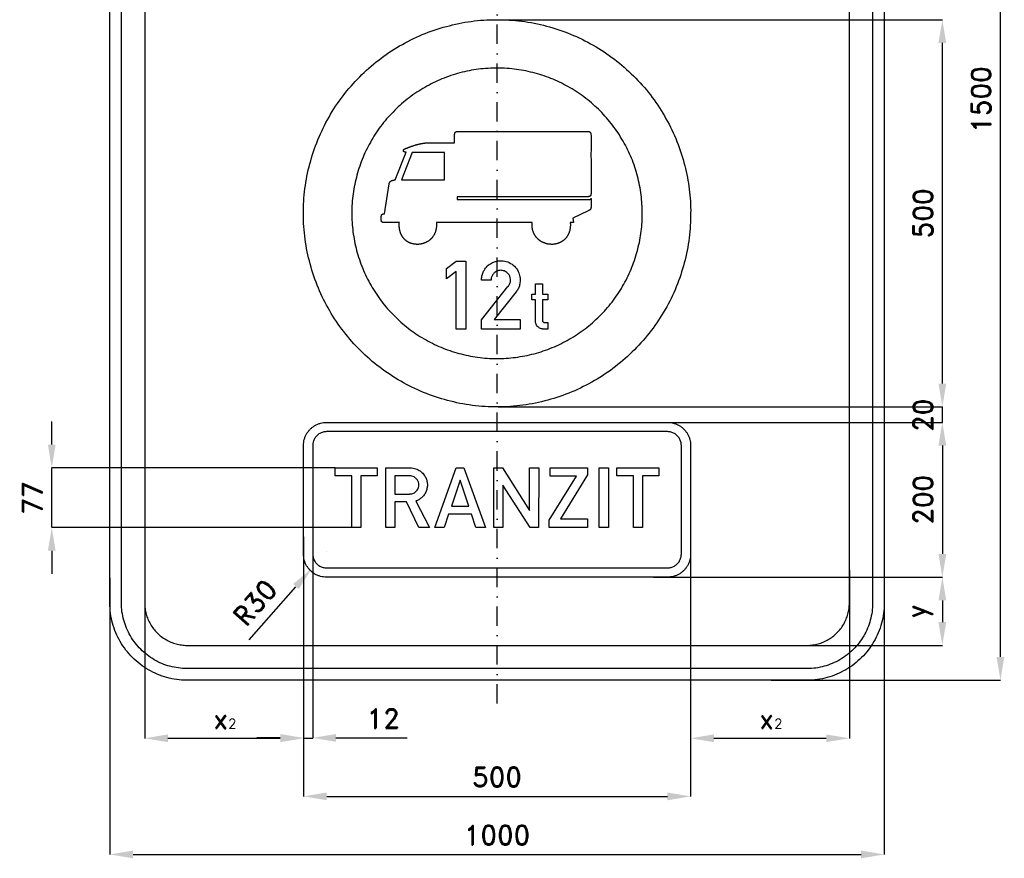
# Model space of a CAD drawing. Header units: millimetres. Extents: x -616 to 655, y -980 to 866.
# Tile 1 of 2: x -616 to 655, y -980 to 103. Entities that reach past the tile are written whole.
import ezdxf

# ---------------------------------------------------------------- set-up
doc = ezdxf.new("R2010")
doc.units = ezdxf.units.MM
doc.header["$LTSCALE"] = 5
doc.linetypes.add('ČERCHOVANÁX2', pattern=[2, 1, -0.5, 0, -0.5])
doc.layers.add('Kóty', color=2, linetype='Continuous')
doc.layers.add('Značka', color=7, linetype='Continuous')
doc.styles.get("Standard").update_dxf_attribs({"font": 'romand.shx', "height": 25})
doc.dimstyles.get("Standard").update_dxf_attribs({"dimtxt": 25, "dimasz": 30, "dimexe": 0.18, "dimexo": 0.0625, "dimgap": 12.5, "dimtad": 1, "dimdec": 0, "dimzin": 0, "dimdsep": 46, "dimtxsty": 'Standard', "dimcen": 0.09, "dimadec": 0, "dimazin": 0, "dimtfac": 1, "dimtdec": 0, "dimtofl": 0, "dimtmove": 0, "dimatfit": 3, "dimfxl": 1, "dimtolj": 1, "dimtzin": 0, "dimarcsym": 0})

# ---------------------------------------------------------------- blocks, each defined once
blk = doc.blocks.new('*D0')
at = {"layer": 'Defpoints', "color": 0, "transparency": 16777216}
for p in [(351.7, 750), (650, 750), (353.9, -750)]:
    blk.add_point(p, dxfattribs=at)
at = {"layer": 'Kóty', "color": 0, "lineweight": -2, "transparency": 16777216}
for p, q in [((351.8, 750), (650.2, 750)), ((650, -720), (650, 720)), ((354, -750), (650.2, -750))]:
    blk.add_line(p, q, dxfattribs=at)
at = {"layer": 'Kóty', "color": 0, "transparency": 16777216}
for points in [[(645, 720), (655, 720), (650, 750)], [(645, -720), (655, -720), (650, -750)]]:
    blk.add_solid(points, dxfattribs=at)
at = {"layer": 'Kóty', "color": 0, "transparency": 16777216, "insert": (625, 0), "char_height": 25, "attachment_point": 5, "rotation": 90}
blk.add_mtext('\\A1;1500', dxfattribs=at)
blk = doc.blocks.new('*D1')
at = {"layer": 'Defpoints', "color": 0, "transparency": 16777216}
for p in [(250, -559), (-250, -565), (250, -900)]:
    blk.add_point(p, dxfattribs=at)
at = {"layer": 'Kóty', "color": 0, "lineweight": -2, "transparency": 16777216}
for p, q in [((250, -559.1), (250, -900.2)), ((-250, -565), (-250, -900.2)), ((-220, -900), (220, -900))]:
    blk.add_line(p, q, dxfattribs=at)
at = {"layer": 'Kóty', "color": 0, "transparency": 16777216}
for points in [[(-220, -895), (-220, -905), (-250, -900)], [(220, -895), (220, -905), (250, -900)]]:
    blk.add_solid(points, dxfattribs=at)
at = {"layer": 'Kóty', "color": 0, "transparency": 16777216, "insert": (0, -875), "char_height": 25, "attachment_point": 5}
blk.add_mtext('\\A1;500', dxfattribs=at)
blk = doc.blocks.new('*D3')
at = {"layer": 'Defpoints', "color": 0, "transparency": 16777216}
for p in [(-238, -554.6), (-250, -565), (-238, -824.5)]:
    blk.add_point(p, dxfattribs=at)
at = {"layer": 'Kóty', "color": 0, "lineweight": -2, "transparency": 16777216}
for p, q in [((-238, -554.6), (-238, -824.7)), ((-250, -565.1), (-250, -824.7)), ((-280, -824.5), (-310, -824.5)), ((-208, -824.5), (-116.1, -824.5))]:
    blk.add_line(p, q, dxfattribs=at)
at = {"layer": 'Kóty', "color": 0, "transparency": 16777216}
for points in [[(-280, -819.5), (-280, -829.5), (-250, -824.5)], [(-208, -819.5), (-208, -829.5), (-238, -824.5)]]:
    blk.add_solid(points, dxfattribs=at)
at = {"layer": 'Kóty', "color": 0, "transparency": 16777216, "insert": (-147, -799.5), "char_height": 25, "attachment_point": 5}
blk.add_mtext('\\A1;12', dxfattribs=at)
blk = doc.blocks.new('*D4')
at = {"layer": 'Defpoints', "color": 0, "transparency": 16777216}
for p in [(-575, -475.8), (-209.1, -475.8), (-187.6, -552.8)]:
    blk.add_point(p, dxfattribs=at)
at = {"layer": 'Kóty', "color": 0, "lineweight": -2, "transparency": 16777216}
for p, q in [((-575, -445.8), (-575, -415.8)), ((-209.1, -475.8), (-575.2, -475.8)), ((-187.7, -552.8), (-575.2, -552.8)), ((-575, -582.8), (-575, -612.8))]:
    blk.add_line(p, q, dxfattribs=at)
at = {"layer": 'Kóty', "color": 0, "transparency": 16777216}
for points in [[(-580, -445.8), (-570, -445.8), (-575, -475.8)], [(-580, -582.8), (-570, -582.8), (-575, -552.8)]]:
    blk.add_solid(points, dxfattribs=at)
at = {"layer": 'Kóty', "color": 0, "transparency": 16777216, "insert": (-600, -514.3), "char_height": 25, "attachment_point": 5, "rotation": 90}
blk.add_mtext('\\A1;77', dxfattribs=at)
blk = doc.blocks.new('*D5')
at = {"layer": 'Defpoints', "color": 0, "transparency": 16777216}
for p in [(500, -607.9), (-500, -617.9), (500, -975)]:
    blk.add_point(p, dxfattribs=at)
at = {"layer": 'Kóty', "color": 0, "lineweight": -2, "transparency": 16777216}
for p, q in [((500, -608), (500, -975.2)), ((-500, -617.9), (-500, -975.2)), ((-470, -975), (470, -975))]:
    blk.add_line(p, q, dxfattribs=at)
at = {"layer": 'Kóty', "color": 0, "transparency": 16777216}
for points in [[(-470, -970), (-470, -980), (-500, -975)], [(470, -970), (470, -980), (500, -975)]]:
    blk.add_solid(points, dxfattribs=at)
at = {"layer": 'Kóty', "color": 0, "transparency": 16777216, "insert": (0, -950), "char_height": 25, "attachment_point": 5}
blk.add_mtext('\\A1;1000', dxfattribs=at)
blk = doc.blocks.new('*D11')
at = {"layer": 'Defpoints', "color": 0, "transparency": 16777216}
for p in [(208, -617), (400, -705), (575, -705)]:
    blk.add_point(p, dxfattribs=at)
at = {"layer": 'Kóty', "color": 0, "lineweight": -2, "transparency": 16777216}
for p, q in [((208.1, -617), (575.2, -617)), ((575, -647), (575, -675)), ((400.1, -705), (575.2, -705))]:
    blk.add_line(p, q, dxfattribs=at)
at = {"layer": 'Kóty', "color": 0, "transparency": 16777216}
for points in [[(570, -647), (580, -647), (575, -617)], [(570, -675), (580, -675), (575, -705)]]:
    blk.add_solid(points, dxfattribs=at)
at = {"layer": 'Kóty', "color": 0, "transparency": 16777216, "insert": (545.8, -661), "char_height": 25, "attachment_point": 5, "rotation": 90}
blk.add_mtext('\\A1;y', dxfattribs=at)
blk = doc.blocks.new('*D31')
at = {"layer": 'Defpoints', "color": 0, "transparency": 16777216}
for p in [(3.3, 103), (575, 103), (1.4, -397)]:
    blk.add_point(p, dxfattribs=at)
at = {"layer": 'Kóty', "color": 0, "lineweight": -2, "transparency": 16777216}
for p, q in [((3.3, 103), (575.2, 103)), ((575, -367), (575, 73)), ((1.5, -397), (575.2, -397))]:
    blk.add_line(p, q, dxfattribs=at)
at = {"layer": 'Kóty', "color": 0, "transparency": 16777216}
for points in [[(570, 73), (580, 73), (575, 103)], [(570, -367), (580, -367), (575, -397)]]:
    blk.add_solid(points, dxfattribs=at)
at = {"layer": 'Kóty', "color": 0, "transparency": 16777216, "insert": (550, -147), "char_height": 25, "attachment_point": 5, "rotation": 90}
blk.add_mtext('\\A1;500', dxfattribs=at)
blk = doc.blocks.new('*D32')
at = {"layer": 'Defpoints', "color": 0, "transparency": 16777216}
for p in [(202, -417), (202, -617), (575, -617)]:
    blk.add_point(p, dxfattribs=at)
at = {"layer": 'Kóty', "color": 0, "lineweight": -2, "transparency": 16777216}
for p, q in [((202, -417), (575.2, -417)), ((575, -447), (575, -587)), ((202, -617), (575.2, -617))]:
    blk.add_line(p, q, dxfattribs=at)
at = {"layer": 'Kóty', "color": 0, "transparency": 16777216}
for points in [[(570, -447), (580, -447), (575, -417)], [(570, -587), (580, -587), (575, -617)]]:
    blk.add_solid(points, dxfattribs=at)
at = {"layer": 'Kóty', "color": 0, "transparency": 16777216, "insert": (550, -517), "char_height": 25, "attachment_point": 5, "rotation": 90}
blk.add_mtext('\\A1;200', dxfattribs=at)

msp = doc.modelspace()

# ---------------------------------------------------------------- linework, layer by layer
at = {"layer": 'Kóty'}
for p, q in [((575, -367), (575, -271.5)), ((210.1, -397), (575.2, -397)), ((210.1, -417), (575.2, -417)), ((575, -447), (575, -477)), ((250, -571.3), (250, -825.2)), ((-250, -583), (-250, -825.2)), ((-220, -584.2), (-220, -584)), ((-220, -584.1), (-219.9, -584.1)), ((-455, -608.1), (-455, -825.2)), ((455, -607.7), (455, -825.2)), ((-320.1, -697.8), (-259.7, -629.4)), ((-425, -825), (-280, -825)), ((280, -825), (425, -825))]:
    msp.add_line(p, q, dxfattribs=at)
for points in [[(575, -417), (575, -397)], [(-575, -551.8), (-575, -476.8)], [(-250, -825), (-238, -825)]]:
    msp.add_lwpolyline(points, dxfattribs=at)
for points in [[(570, -367), (580, -367), (575, -397)], [(570, -447), (580, -447), (575, -417)], [(-263.4, -625.7), (-255.9, -632.3), (-239.8, -606.5)], [(-425, -820), (-425, -830), (-455, -825)], [(-280, -820), (-280, -830), (-250, -825)], [(280, -820), (280, -830), (250, -825)], [(425, -820), (425, -830), (455, -825)]]:
    msp.add_solid(points, dxfattribs=at)
at = {"layer": 'Značka', "color": 6, "linetype": 'ČERCHOVANÁX2', "ltscale": 5}
msp.add_lwpolyline([(0, -780), (0, 780)], dxfattribs=at)
at = {"layer": 'Značka', "color": 3}
for points in [[(-400, -750), (-400.4, -750), (-400.8, -750, -0.03218), (-413.7, -749.1, -0.035443), (-426.4, -746.5, -0.036267), (-438.7, -742.3, -0.03442), (-450.2, -736.5, -0.033722), (-461, -729.3, -0.034085), (-470.7, -720.7, -0.034209), (-479.3, -711, -0.034229), (-486.5, -700.2, -0.034044), (-492.3, -688.7, -0.033412), (-496.5, -676.4, -0.034127), (-499.1, -663.7, -0.036745), (-500, -650.8), (-500, -650.4), (-500, -650), (-500, 650)], [(-400, -735), (-400.3, -735), (-400.7, -735, -0.03218), (-411.6, -734.2, -0.035443), (-422.4, -732, -0.036267), (-432.9, -728.5, -0.03442), (-442.7, -723.5, -0.033721), (-451.9, -717.4, -0.034085), (-460.1, -710.1, -0.034209), (-467.4, -701.9, -0.034229), (-473.5, -692.7, -0.034045), (-478.4, -682.9, -0.033412), (-482, -672.4, -0.034127), (-484.3, -661.6, -0.036745), (-485, -650.7), (-485, -650.3), (-485, -650), (-485, 650)], [(-455, 650), (-455, -650), (-455, -650.2), (-455, -650.4, 0.03218), (-454.5, -657.5, 0.035443), (-453.1, -664.5, 0.036267), (-450.8, -671.3, 0.034421), (-447.6, -677.6, 0.033721), (-443.6, -683.6, 0.034084), (-438.9, -688.9, 0.034208), (-433.6, -693.6, 0.03423), (-427.6, -697.6, 0.034044), (-421.3, -700.7, 0.033412), (-414.5, -703.1, 0.034127), (-407.5, -704.5, 0.036745), (-400.4, -705), (-400.2, -705), (-400, -705)], [(500, 650), (500, -650), (500, -650.4), (500, -650.8, -0.032179), (499.1, -663.7, -0.035442), (496.5, -676.4, -0.036264), (492.3, -688.7, -0.034415), (486.5, -700.2, -0.033719), (479.3, -711, -0.034086), (470.7, -720.7, -0.034205), (461, -729.3, -0.03423), (450.2, -736.5, -0.034046), (438.7, -742.3, -0.033413), (426.4, -746.5, -0.034127), (413.7, -749.1, -0.036745), (400.8, -750), (400.4, -750), (400, -750), (-400, -750)], [(-400, -705), (400, -705), (400.2, -705), (400.4, -705, 0.03218), (407.5, -704.5, 0.035442), (414.5, -703.1, 0.036265), (421.3, -700.8, 0.034422), (427.6, -697.6, 0.033717), (433.6, -693.6, 0.034088), (438.9, -688.9, 0.034212), (443.6, -683.6, 0.034229), (447.6, -677.6, 0.034042), (450.7, -671.3, 0.033412), (453.1, -664.5, 0.034125), (454.5, -657.5, 0.036743), (455, -650.4), (455, -650.2), (455, -650), (455, 650)], [(485, 650), (485, -650), (485, -650.3), (485, -650.7, -0.032185), (484.2, -661.6, -0.03545), (482, -672.4, -0.036271), (478.5, -682.9, -0.034419), (473.5, -692.7, -0.033715), (467.4, -701.9, -0.034083), (460.1, -710.1, -0.034209), (451.9, -717.4, -0.034231), (442.7, -723.5, -0.034042), (432.9, -728.4, -0.033411), (422.4, -732, -0.034127), (411.6, -734.3, -0.036745), (400.7, -735), (400.3, -735), (400, -735), (-400, -735)], [(45.4, -159), (-78.3, -159), (-78.3, -159.1), (-78.3, -159.1), (-78.3, -159.4), (-78.3, -159.8), (-78.3, -160.1), (-78.2, -160.4), (-78.2, -160.7), (-78.2, -161.1), (-78.2, -161.3), (-78.2, -161.6), (-78.2, -161.8), (-78.2, -162.1), (-78.2, -162.2), (-78.2, -162.2), (-78.2, -162.4), (-78.2, -162.6), (-78.2, -162.9), (-78.2, -163.3, -0.007755), (-78.3, -164.2, -0.008205), (-78.4, -165.1, -0.011512), (-78.5, -166.3, -0.012022), (-78.7, -167.5, -0.012346), (-79, -168.7, -0.012488), (-79.3, -169.8, -0.010883), (-79.5, -170.7, -0.012605), (-79.9, -171.6, -0.014123), (-80.3, -172.8, -0.008699), (-80.9, -173.8, -0.008712), (-81.4, -174.9, -0.014552), (-82, -175.9, -0.013654), (-82.5, -176.7, -0.011883), (-83.1, -177.5, -0.011163), (-83.7, -178.3, -0.011452), (-84.3, -179, -0.009503), (-84.8, -179.6, -0.009962), (-85.4, -180.1, -0.011241), (-86.1, -180.8, -0.008228), (-86.8, -181.4, -0.009527), (-87.7, -182.1, -0.013117), (-88.6, -182.8, -0.011801), (-89.4, -183.3, -0.010583), (-90.2, -183.7, -0.010047), (-91, -184.2, -0.010176), (-91.8, -184.6, -0.008361), (-92.5, -184.9, -0.008698), (-93.2, -185.2, -0.00986), (-94.1, -185.5, -0.007399), (-94.9, -185.8, -0.008852), (-96, -186.2, -0.011909), (-97.1, -186.4, -0.01073), (-98, -186.6, -0.009815), (-98.9, -186.8, -0.009448), (-99.8, -186.9, -0.009617), (-100.7, -187, -0.007985), (-101.4, -187.1, -0.008433), (-102.2, -187.1, -0.009582), (-103.1, -187.1, -0.007079), (-104, -187.1, -0.008623), (-105.1, -187, -0.012024), (-106.2, -186.9, -0.011026), (-107.1, -186.8, -0.010222), (-108, -186.6, -0.009986), (-108.9, -186.4, -0.010306), (-109.8, -186.2, -0.008673), (-110.5, -186, -0.009271), (-111.2, -185.7, -0.010656), (-112, -185.4, -0.007992), (-112.9, -185, -0.009943), (-113.9, -184.6, -0.013695), (-114.8, -184.1, -0.012492), (-115.6, -183.6, -0.011529), (-116.4, -183.1, -0.011221), (-117.2, -182.5, -0.011568), (-117.9, -182, -0.00974), (-118.5, -181.5, -0.010465), (-119, -181, -0.011994), (-119.7, -180.3, -0.008931), (-120.3, -179.7, -0.009683), (-120.9, -178.9, -0.013089), (-121.5, -178.1, -0.01166), (-122, -177.5, -0.010345), (-122.5, -176.8, -0.009715), (-122.9, -176.1, -0.009729), (-123.3, -175.3, -0.007898), (-123.6, -174.7, -0.008099), (-123.9, -174.1, -0.009106), (-124.2, -173.4, -0.006784), (-124.5, -172.6, -0.010255), (-125, -171.4, -0.013261), (-125.3, -170.1, -0.01187), (-125.6, -169.1, -0.011015), (-125.8, -168, -0.010456), (-126, -167, -0.010192), (-126.1, -165.9, -0.008999), (-126.2, -165, -0.010945), (-126.3, -164.2, -0.010638), (-126.3, -163.1, -0.002176), (-126.3, -162), (-126.3, -161.7), (-126.3, -161.3), (-126.2, -161), (-126.2, -160.7), (-126.2, -160.4), (-126.2, -160.1), (-126.2, -159.9), (-126.2, -159.7), (-126.2, -159.4), (-126.1, -159.1), (-126.1, -159.1), (-126.1, -159), (-145.1, -159), (-145.1, -159), (-145.1, -159), (-145.1, -159), (-145.2, -159), (-145.2, -159), (-145.2, -159), (-145.3, -159), (-145.3, -159), (-145.3, -159), (-145.3, -159), (-145.4, -159), (-145.4, -159), (-145.6, -159), (-145.8, -159), (-146, -159), (-146.1, -159), (-146.3, -159), (-146.5, -159), (-146.6, -159), (-146.7, -158.9), (-146.9, -158.9), (-147.1, -158.9), (-147.2, -158.9), (-147.3, -158.8), (-147.4, -158.8), (-147.5, -158.8), (-147.6, -158.8), (-147.7, -158.7), (-147.8, -158.7), (-147.9, -158.7), (-147.9, -158.6), (-148, -158.6), (-148.1, -158.6), (-148.2, -158.5), (-148.2, -158.5), (-148.3, -158.5), (-148.3, -158.4), (-148.4, -158.4), (-148.4, -158.4), (-148.5, -158.3), (-148.5, -158.3), (-148.6, -158.2), (-148.6, -158.2), (-148.7, -158.2), (-148.7, -158.1), (-148.8, -158.1), (-148.8, -158), (-148.9, -158), (-148.9, -157.9), (-148.9, -157.9), (-149, -157.9), (-149, -157.8), (-149, -157.7), (-149.1, -157.7), (-149.1, -157.6), (-149.1, -157.6), (-149.2, -157.5), (-149.2, -157.5), (-149.2, -157.4), (-149.2, -157.4), (-149.3, -157.3), (-149.3, -157.3), (-149.3, -157.2), (-149.3, -157.1), (-149.3, -157.1), (-149.4, -157), (-149.4, -157), (-149.4, -156.9), (-149.4, -156.9), (-149.4, -156.8), (-149.4, -156.8), (-149.4, -156.7), (-149.4, -156.6), (-149.4, -156.6), (-149.5, -156.5), (-149.5, -156.4), (-149.5, -156.4), (-149.5, -156.3), (-149.5, -156.2), (-149.5, -156.2), (-149.5, -156.1), (-149.5, -156.1), (-149.5, -156), (-149.5, -156), (-149.5, -156), (-149.5, -156), (-149.5, -155.9), (-149.5, -155.9), (-149.5, -155.9), (-149.5, -155.9), (-149.5, -155.9), (-149.5, -155.9), (-149.5, -155.8), (-149.5, -155.7), (-149.5, -155.6), (-149.5, -155.5), (-149.5, -155.2), (-149.5, -154.8), (-149.5, -154.4), (-149.5, -154), (-149.5, -153.5), (-149.5, -153.1), (-149.5, -152.8), (-149.5, -152.4), (-149.5, -152), (-149.5, -151.6), (-149.5, -151.4), (-149.5, -151.2), (-149.5, -151.1), (-149.5, -150.9), (-149.4, -150.8), (-149.4, -150.6), (-149.4, -150.5), (-149.4, -150.4), (-149.4, -150.2), (-149.3, -150.1), (-149.3, -150), (-149.3, -149.9), (-149.2, -149.8), (-149.2, -149.7), (-149.2, -149.6), (-149.2, -149.6), (-149.1, -149.5), (-149.1, -149.4), (-149.1, -149.3), (-149, -149.3), (-149, -149.2, -0.009222), (-148.9, -149.1), (-148.9, -149, -0.008298), (-148.8, -149, -0.008246), (-148.8, -148.9, -0.008646), (-148.8, -148.8, -0.007457), (-148.7, -148.8, -0.008233), (-148.7, -148.7, -0.009391), (-148.6, -148.7, -0.006589), (-148.6, -148.6, -0.007624), (-148.5, -148.6, -0.010647), (-148.4, -148.5, -0.009557), (-148.4, -148.4, -0.008394), (-148.3, -148.4, -0.007869), (-148.2, -148.4, -0.007948), (-148.2, -148.3), (-148.1, -148.3), (-148.1, -148.2), (-148, -148.2), (-147.9, -148.2), (-147.8, -148.1), (-147.8, -148.1), (-147.7, -148), (-147.6, -148), (-147.5, -148), (-147.4, -148), (-147.4, -147.9), (-147.3, -147.9), (-147.2, -147.9), (-147.1, -147.9), (-147.1, -147.9), (-147, -147.8), (-147, -147.8), (-146.9, -147.8), (-146.9, -147.8), (-146.8, -147.8), (-146.8, -147.8), (-146.7, -147.8), (-146.7, -147.8), (-146.6, -147.8), (-146.5, -147.8), (-146.4, -147.8), (-146.3, -147.7), (-146.3, -147.7), (-146.2, -147.7), (-146.1, -147.7), (-146, -147.7), (-146, -147.7), (-145.9, -147.7), (-145.8, -147.7), (-145.8, -147.7), (-145.7, -147.7), (-145.7, -147.7), (-145.7, -147.7), (-145.7, -147.7), (-145.6, -147.7), (-145.6, -147.7), (-145.6, -147.7), (-145.6, -147.7), (-145.5, -147.7), (-145.5, -147.7), (-145.5, -147.7), (-139.3, -109), (-139.3, -109), (-139.3, -108.9), (-139.3, -108.9), (-139.3, -108.9), (-139.3, -108.9), (-139.2, -108.8), (-139.2, -108.8), (-139.2, -108.7), (-139.2, -108.7), (-139.2, -108.6), (-139.2, -108.5), (-139.2, -108.5), (-139.2, -108.4), (-139.1, -108.4), (-139.1, -108.3), (-139.1, -108.3), (-139.1, -108.3), (-139.1, -108.3), (-139.1, -108.2), (-139, -108.1), (-139, -108), (-138.9, -107.8), (-138.8, -107.6, -0.009313), (-138.7, -107.3, -0.01259), (-138.6, -107, -0.015253), (-138.4, -106.7, -0.017813), (-138.3, -106.5, -0.015508), (-138.1, -106.3, -0.015123), (-138, -106.1, -0.017391), (-137.8, -105.9, -0.01842), (-137.6, -105.7), (-137.5, -105.6), (-137.5, -105.6), (-137.5, -105.6), (-137.5, -105.6), (-137.5, -105.6), (-137.5, -105.6), (-137.4, -105.6), (-137.4, -105.6), (-137.4, -105.6), (-137.4, -105.6), (-137.4, -105.5), (-137.4, -105.5), (-137.4, -105.5), (-137.4, -105.5), (-137.3, -105.5), (-137.3, -105.4, -0.010254), (-137.1, -105.3, -0.008922), (-137, -105.3, -0.020091), (-136.6, -105, -0.017938), (-136.3, -104.9, -0.021404), (-135.7, -104.6, -0.017376), (-135.2, -104.5, -0.014701), (-134.6, -104.3, -0.012686), (-134, -104.2, -0.00864), (-133.6, -104.1, -0.007504), (-133.1, -104.1, -0.007064), (-132.7, -104, -0.007173), (-132.2, -104), (-132.1, -104), (-132, -104), (-132, -104), (-132, -104), (-132, -104), (-132, -104), (-131.9, -104), (-131.9, -104), (-131.8, -104), (-131.8, -104), (-131.7, -104), (-131.7, -104), (-131.6, -104), (-131.6, -104), (-131.5, -104), (-131.5, -104), (-131.5, -104), (-131.5, -104), (-117.5, -68.2), (-117.5, -68.2), (-117.5, -68.2), (-117.5, -68.2), (-117.6, -68.2), (-117.6, -68.2), (-117.6, -68.2), (-117.7, -68.2), (-117.7, -68.2), (-117.7, -68.2), (-117.7, -68.2), (-117.8, -68.2), (-117.8, -68.2), (-118, -68.2), (-118.2, -68.2), (-118.3, -68.2), (-118.5, -68.2), (-118.6, -68.2), (-118.8, -68.1), (-118.9, -68.1), (-119, -68.1), (-119.2, -68), (-119.3, -68), (-119.5, -67.9), (-119.6, -67.9), (-119.7, -67.8), (-119.8, -67.8), (-119.9, -67.7), (-120, -67.7), (-120.1, -67.6), (-120.2, -67.6), (-120.3, -67.5), (-120.3, -67.4), (-120.4, -67.4), (-120.5, -67.3), (-120.5, -67.3), (-120.6, -67.2), (-120.6, -67.2), (-120.7, -67.1), (-120.7, -67), (-120.7, -67), (-120.8, -66.9), (-120.8, -66.9), (-120.9, -66.8), (-120.9, -66.7), (-120.9, -66.7), (-120.9, -66.6), (-121, -66.6), (-121, -66.5), (-121, -66.4), (-121, -66.4), (-121, -66.3), (-121, -66.3), (-121, -66.2), (-121, -66.1), (-121, -66), (-121, -66), (-121, -65.9), (-121, -65.8), (-121, -65.8), (-121, -65.7), (-121, -65.6), (-120.9, -65.6), (-120.9, -65.5, -0.015549), (-120.9, -65.4, -0.013294), (-120.8, -65.3, -0.011222), (-120.8, -65.2, -0.010032), (-120.7, -65.2, -0.009659), (-120.7, -65.1, -0.007391), (-120.7, -65, -0.006974), (-120.6, -65, -0.00764), (-120.6, -64.9, -0.005963), (-120.5, -64.9, -0.008977), (-120.4, -64.8, -0.010811), (-120.3, -64.7, -0.009097), (-120.2, -64.6, -0.007764), (-120.2, -64.5, -0.006936), (-120.1, -64.5, -0.00659), (-120, -64.4, -0.005061), (-119.9, -64.3), (-119.8, -64.3, -0.005162), (-119.7, -64.2), (-119.7, -64.2, -0.006772), (-119.5, -64, -0.009296), (-119.2, -63.9, -0.008133), (-119.1, -63.8, -0.006832), (-118.9, -63.7, -0.006098), (-118.7, -63.6, -0.005936), (-118.5, -63.5), (-118.4, -63.5), (-118.2, -63.4), (-118, -63.3), (-117.9, -63.3), (-117.8, -63.2), (-117.7, -63.2), (-117.7, -63.2), (-117.6, -63.2), (-117.6, -63.2), (-117.5, -63.1), (-117.5, -63.1), (-117.4, -63.1), (-117.4, -63.1), (-117.3, -63.1), (-117.3, -63.1), (-117.2, -63), (-117.2, -63), (-117.1, -63), (-117.1, -63), (-117.1, -63), (-117, -63), (-117, -63), (-117, -62.9), (-116.9, -62.9), (-116.8, -62.9), (-116.7, -62.9), (-116.6, -62.8), (-116.5, -62.8), (-116.4, -62.8), (-116.3, -62.7), (-116.3, -62.7), (-116.2, -62.7), (-116.1, -62.6), (-116, -62.6), (-115.7, -62.5), (-115.3, -62.3), (-115, -62.2), (-114.7, -62.1), (-114.5, -62), (-114.2, -61.9), (-113.9, -61.8), (-113.7, -61.7), (-113.4, -61.6), (-113.1, -61.5), (-112.6, -61.3), (-112, -61.1), (-111.5, -60.9), (-111, -60.7), (-110.5, -60.5), (-110, -60.4), (-109.6, -60.2), (-109.3, -60.1), (-108.8, -59.9), (-108.3, -59.8), (-107.6, -59.5, -0.002233), (-106.9, -59.3), (-106.3, -59.1), (-105.7, -58.9), (-105.1, -58.7), (-104.5, -58.6), (-104, -58.4), (-103.6, -58.3), (-103, -58.2), (-102.4, -58), (-101.7, -57.8, -0.002519), (-101.1, -57.7), (-100.6, -57.6), (-100.1, -57.4), (-99.5, -57.3), (-99, -57.2), (-98.6, -57.1), (-98.1, -57), (-97.6, -56.9), (-97.1, -56.9), (-96.4, -56.7), (-95.6, -56.6), (-95, -56.5), (-94.4, -56.4, -0.003142), (-93.8, -56.3, -0.003783), (-93.2, -56.3), (-92.7, -56.2), (-92.3, -56.1, -0.004227), (-91.7, -56.1, -0.005192), (-91.2, -56.1), (-91.1, -56.1), (-91, -56.1), (-91, -56.1), (-91, -56.1), (-91, -56.1), (-90.9, -56.1), (-90.9, -56), (-90.8, -56), (-90.7, -56), (-90.6, -56), (-90.4, -56), (-90.3, -56), (-90.2, -56), (-90.2, -56), (-90.1, -56), (-90, -56), (-90, -56), (-89.9, -56), (-54.8, -56), (-54.8, -45.8), (-54.8, -45.8), (-54.8, -45.8), (-54.8, -45.8), (-54.8, -45.7), (-54.8, -45.7), (-54.8, -45.7), (-54.8, -45.6), (-54.8, -45.6), (-54.8, -45.6), (-54.8, -45.6), (-54.8, -45.5), (-54.8, -45.5), (-54.8, -45.3), (-54.8, -45.1), (-54.8, -44.9), (-54.7, -44.7), (-54.7, -44.5), (-54.7, -44.3), (-54.7, -44.2), (-54.6, -44.1), (-54.6, -43.9), (-54.6, -43.7), (-54.5, -43.6), (-54.5, -43.5), (-54.4, -43.4), (-54.4, -43.3), (-54.4, -43.2), (-54.3, -43.1), (-54.3, -43), (-54.3, -42.9), (-54.2, -42.8), (-54.2, -42.7), (-54.1, -42.7, -0.009052), (-54.1, -42.6, -0.008496), (-54, -42.5, -0.008094), (-54, -42.5, -0.008033), (-53.9, -42.4, -0.008363), (-53.9, -42.3, -0.007184), (-53.8, -42.3, -0.007945), (-53.8, -42.2, -0.008996), (-53.7, -42.2, -0.006185), (-53.7, -42.1, -0.007237), (-53.6, -42.1, -0.010324), (-53.5, -42, -0.009289), (-53.5, -42, -0.008102), (-53.4, -41.9, -0.007554), (-53.4, -41.9), (-53.3, -41.8), (-53.2, -41.8), (-53.2, -41.8), (-53.1, -41.7), (-53.1, -41.7, -0.008826), (-53, -41.7, -0.010294), (-52.8, -41.6), (-52.7, -41.6), (-52.7, -41.6), (-52.6, -41.5), (-52.5, -41.5), (-52.4, -41.5), (-52.3, -41.5), (-52.2, -41.4), (-52.1, -41.4), (-52, -41.4), (-51.9, -41.4), (-51.8, -41.4), (-51.8, -41.4), (-51.7, -41.3), (-51.6, -41.3), (-51.5, -41.3), (-51.5, -41.3), (-51.4, -41.3), (-51.3, -41.3), (-51.2, -41.3), (-51, -41.3), (-50.9, -41.3), (-50.8, -41.3), (-50.6, -41.3), (-50.5, -41.3), (-50.4, -41.3), (-50.3, -41.3), (-50.2, -41.3), (-50.1, -41.3), (-50.1, -41.3), (-50.1, -41.3), (117.8, -41.3), (117.9, -41.3), (118, -41.3, -0.050327), (118.6, -41.4, -0.055281), (119.2, -41.6, -0.049392), (119.6, -41.9, -0.042099), (120.1, -42.2, -0.041536), (120.5, -42.7, -0.03685), (120.8, -43.3, -0.030341), (121, -43.8, -0.026823), (121.2, -44.3, -0.028121), (121.3, -44.9, -0.032382), (121.3, -45.5), (121.4, -45.6), (121.4, -45.7), (121.4, -45.7), (121.4, -46.9), (121.4, -48), (121.4, -50.3), (121.4, -52.5), (121.4, -58.2), (121.4, -63.9), (121.3, -71.5), (121.4, -79.1), (121.4, -86.6), (121.4, -94.2), (121.4, -100.3), (121.4, -106.4), (121.4, -112.8), (121.4, -119.2), (121.4, -120.4), (121.4, -121.5), (121.4, -121.5), (121.4, -121.6), (121.4, -121.6), (121.4, -121.7), (121.3, -121.8), (121.3, -121.9), (121.3, -122.1), (121.3, -122.2), (121.3, -122.4), (121.3, -122.5), (121.3, -122.7), (121.3, -122.8), (121.2, -123), (121.2, -123.1), (121.2, -123.2), (121.2, -123.3), (121.1, -123.4), (121.1, -123.5), (121.1, -123.6), (121, -123.7), (121, -123.7), (121, -123.8), (120.9, -123.9), (120.9, -124), (120.8, -124.1, -0.011455), (120.8, -124.1, -0.010616), (120.7, -124.2, -0.009527), (120.7, -124.3, -0.009111), (120.6, -124.4, -0.00934), (120.6, -124.4, -0.00782), (120.5, -124.5, -0.008327), (120.5, -124.5, -0.009386), (120.4, -124.6, -0.006669), (120.4, -124.6, -0.008828), (120.3, -124.7, -0.012493), (120.2, -124.8, -0.011089), (120.1, -124.8, -0.009392), (120, -124.9, -0.008496), (119.9, -125, -0.008358), (119.9, -125), (119.8, -125), (119.7, -125.1), (119.6, -125.1), (119.6, -125.2), (119.4, -125.2, -0.009686), (119.3, -125.3), (119.2, -125.3), (119.1, -125.3), (118.9, -125.4), (118.8, -125.4), (118.7, -125.4), (118.6, -125.4), (118.5, -125.5), (118.4, -125.5), (118.2, -125.5), (118, -125.6), (117.8, -125.6), (117.6, -125.6), (117.4, -125.6), (117.2, -125.6), (117.1, -125.6), (116.9, -125.7), (116.7, -125.7), (116.5, -125.7), (116.5, -125.7), (116.4, -125.7), (116.4, -125.7), (116.4, -125.7), (116.3, -125.7), (116.3, -125.7), (116.2, -125.7), (116.2, -125.7), (116.2, -125.7), (116.1, -125.7), (116.1, -125.7), (116.1, -125.7), (-51.3, -125.6), (-51.3, -129.2), (116.9, -129.2), (118.2, -129.2), (118.2, -129.2), (118.2, -129.2), (118.3, -129.2), (118.4, -129.2), (118.5, -129.2), (118.6, -129.2), (118.7, -129.2), (118.8, -129.2), (118.9, -129.2), (119, -129.2), (119.1, -129.2), (119.2, -129.2), (119.3, -129.2), (119.4, -129.2), (119.5, -129.2), (119.6, -129.2), (119.7, -129.2), (119.8, -129.1), (119.8, -129.1), (119.9, -129.1), (120, -129.1), (120.1, -129.1), (120.2, -129), (120.3, -129), (120.3, -129), (120.4, -128.9), (120.5, -128.9), (120.6, -128.9), (120.6, -128.8), (120.7, -128.8, 0.009496), (120.7, -128.8, 0.007985), (120.8, -128.7, 0.008526), (120.9, -128.7, 0.010735), (120.9, -128.6, 0.009635), (121, -128.6, 0.009184), (121, -128.5, 0.009126), (121.1, -128.5, 0.009514), (121.1, -128.4, 0.007944), (121.2, -128.4, 0.008369), (121.2, -128.4, 0.010014), (121.2, -128.3, 0.008721), (121.3, -128.2), (121.3, -128.2), (121.3, -128.2), (121.3, -128.2), (121.3, -128.2), (121.3, -128.2), (121.3, -128.2), (121.3, -128.2), (121.3, -128.1), (121.3, -128.1), (121.4, -128.1), (121.4, -139.5), (121.4, -139.5), (121.4, -139.5), (121.4, -139.6), (121.4, -139.6), (121.3, -139.6), (121.3, -139.6), (121.3, -139.6), (121.3, -139.7), (121.3, -139.7), (121.3, -139.7), (121.3, -139.7), (121.3, -139.7), (121.3, -139.8), (121.3, -139.8), (121.3, -139.9), (121.3, -140), (121.3, -140.1), (121.3, -140.2), (121.3, -140.4), (121.2, -140.5), (121.2, -140.6), (121.2, -140.7), (121.2, -140.8), (121.1, -140.9), (121.1, -141, -0.010384), (121, -141.1), (121, -141.2), (120.9, -141.3), (120.9, -141.4), (120.8, -141.5), (120.8, -141.6), (120.7, -141.7, -0.007602), (120.7, -141.7, -0.006253), (120.6, -141.8, -0.008261), (120.5, -141.9, -0.010004), (120.5, -142, -0.008617), (120.4, -142.1, -0.007733), (120.3, -142.2, -0.007196), (120.2, -142.3, -0.006995), (120.1, -142.4, -0.005695), (120.1, -142.4, -0.006052), (120, -142.5, -0.006371), (119.9, -142.6, -0.003537), (119.8, -142.6, -0.003743), (119.7, -142.7, -0.006364), (119.6, -142.8, -0.005847), (119.5, -142.9), (119.4, -142.9), (119.3, -143), (119.2, -143), (119.2, -143.1), (119.1, -143.1), (119, -143.2), (118.9, -143.2), (118.8, -143.3), (118.6, -143.4), (118.5, -143.4), (118.4, -143.5), (118.3, -143.5), (118.2, -143.6), (118.1, -143.6), (118, -143.7), (117.9, -143.7), (117.8, -143.8), (117.8, -143.8), (117.8, -143.8), (117.8, -143.8), (117.8, -143.8), (117.7, -143.8), (117.7, -143.8), (117.7, -143.8), (117.7, -143.8), (117.7, -143.8), (117.7, -143.8), (117.6, -143.8), (117.6, -143.8), (117.6, -143.9), (117.6, -143.9), (97.8, -153.2), (98.5, -159), (94.6, -159), (94.6, -159.1), (94.6, -159.1), (94.6, -159.5), (94.6, -159.9), (94.7, -160.3), (94.7, -160.6), (94.7, -161), (94.7, -161.4), (94.7, -161.7), (94.7, -162), (94.7, -162.3), (94.7, -162.6), (94.7, -162.7), (94.7, -162.7), (94.7, -162.9), (94.7, -163.1), (94.7, -163.5), (94.6, -163.9, -0.00722), (94.6, -164.8, -0.00774), (94.5, -165.7, -0.011024), (94.3, -167, -0.011717), (94, -168.2, -0.012196), (93.8, -169.4, -0.01248), (93.4, -170.6, -0.011005), (93.1, -171.6, -0.012878), (92.7, -172.5, -0.014502), (92.2, -173.7, -0.008941), (91.7, -174.8, -0.008734), (91.1, -175.8, -0.01469), (90.5, -176.8, -0.013876), (90, -177.7, -0.012202), (89.4, -178.4, -0.011582), (88.7, -179.2, -0.011977), (88.1, -179.9, -0.010016), (87.5, -180.5, -0.010587), (87, -181, -0.012061), (86.2, -181.6, -0.008995), (85.5, -182.3, -0.010307), (84.6, -182.9, -0.013933), (83.6, -183.5, -0.012458), (82.8, -184, -0.011155), (82, -184.4, -0.010558), (81.2, -184.8, -0.01064), (80.3, -185.2, -0.008726), (79.6, -185.5, -0.00909), (78.9, -185.7, -0.01024), (78.1, -186, -0.007528), (77.2, -186.3, -0.009042), (76.1, -186.5, -0.012304), (75, -186.7, -0.011039), (74.1, -186.9, -0.009915), (73.2, -187, -0.009413), (72.2, -187.1, -0.009519), (71.3, -187.1, -0.007823), (70.6, -187.1, -0.008154), (69.8, -187.1, -0.009213), (68.9, -187, -0.006832), (68, -187, -0.008353), (66.8, -186.8, -0.011434), (65.7, -186.7, -0.010392), (64.8, -186.5, -0.009578), (63.9, -186.3, -0.009293), (63, -186, -0.009528), (62.1, -185.7, -0.007956), (61.4, -185.5, -0.008431), (60.7, -185.2, -0.009654), (59.9, -184.9, -0.007248), (59, -184.5, -0.008972), (58, -184, -0.012303), (57, -183.4, -0.011245), (56.2, -182.9, -0.010463), (55.4, -182.4, -0.01023), (54.7, -181.8, -0.010552), (53.9, -181.2, -0.008921), (53.3, -180.8, -0.009651), (52.8, -180.2, -0.011021), (52.1, -179.6, -0.008036), (51.5, -178.9, -0.008529), (50.8, -178.2, -0.011913), (50.2, -177.4, -0.010782), (49.7, -176.7, -0.009689), (49.3, -176.1, -0.009227), (48.8, -175.4, -0.00937), (48.4, -174.7, -0.007698), (48.1, -174.1, -0.007974), (47.8, -173.5, -0.009095), (47.4, -172.7, -0.006964), (47.1, -172, -0.010307), (46.7, -170.9, -0.013472), (46.3, -169.7, -0.012021), (46, -168.7, -0.01097), (45.8, -167.7, -0.01047), (45.6, -166.7, -0.010525), (45.4, -165.7, -0.008869), (45.3, -164.9, -0.009764), (45.3, -164.1, -0.010605), (45.2, -163.1, -0.006364), (45.2, -162.1), (45.2, -161.7), (45.2, -161.4), (45.2, -161.1), (45.3, -160.7), (45.3, -160.4), (45.3, -160.1), (45.3, -159.9), (45.3, -159.6), (45.3, -159.4), (45.3, -159.1), (45.3, -159.1), (45.4, -159)], [(-20.1, -296.5), (-20.1, -284.8), (14.1, -241.7, 0.004071), (14.6, -241.1, 0.012139), (15.1, -240.4, 0.08299), (16.9, -236.5, 0.094408), (17.3, -232.2, 0.092134), (16.4, -228.4, 0.08404), (14.2, -225, 0.098137), (10.4, -222, 0.106051), (5.7, -220.7, 0.106168), (0.9, -221.3, 0.099954), (-3.3, -223.8, 0.083722), (-5.9, -226.8, 0.091648), (-7.4, -230.5, 0.026146), (-7.6, -231.8, 0.008682), (-7.7, -233.2), (-20.1, -233.2, -0.003377), (-20.1, -232, -0.010131), (-20, -230.8, -0.059422), (-19, -225.6, -0.058235), (-16.8, -220.7, -0.072151), (-12.6, -215.3, -0.072222), (-7.1, -211.3, -0.061479), (-1.8, -209.1, -0.059941), (3.9, -208.3, -0.083063), (11.9, -209.2, -0.087047), (19.3, -212.8, -0.087765), (25.2, -218.5, -0.087799), (28.7, -225.8, -0.068484), (29.9, -232, -0.062422), (29.3, -238.3, -0.05069), (28, -243, -0.061844), (25.6, -247.2, -0.008353), (25.1, -247.9, -0.002783), (24.6, -248.5), (-3.8, -284), (29.8, -284), (29.8, -296.5), (-20.1, -296.5)], [(65.4, -296.5), (59.7, -296.5), (59.3, -296.5, -0.007839), (58.8, -296.4, -0.063539), (56.2, -295.8, -0.071655), (53.9, -294.6, -0.079315), (51.8, -292.6, -0.071786), (50.3, -290.1, -0.036584), (49.9, -288.8, -0.046837), (49.7, -287.6, -0.009247), (49.7, -287.3), (49.7, -287), (49.7, -258.9), (45.1, -258.9), (45.1, -251.6), (49.7, -251.6), (49.7, -238.1), (58.6, -238.1), (58.6, -251.6), (65.4, -251.6), (65.4, -258.9), (58.6, -258.9), (58.6, -285.1), (58.6, -285.3), (58.6, -285.5, 0.048122), (58.8, -286.2, 0.071772), (59.2, -286.9, 0.102013), (59.9, -287.7, 0.119771), (60.9, -288, 0.019541), (61, -288), (61.2, -288.1), (65.4, -288.1), (65.4, -296.5)], [(-220, -617), (-220.1, -617), (-220.2, -617, -0.03218), (-224.1, -616.7, -0.035443), (-227.9, -615.9, -0.036267), (-231.6, -614.7, -0.034421), (-235.1, -612.9, -0.033721), (-238.3, -610.8, -0.034085), (-241.2, -608.2, -0.034209), (-243.8, -605.3, -0.034229), (-245.9, -602.1, -0.034044), (-247.7, -598.6, -0.033412), (-248.9, -594.9, -0.034127), (-249.7, -591.1, -0.036745), (-250, -587.2), (-250, -587.1), (-250, -587), (-250, -447), (-250, -446.9), (-250, -446.8, -0.03218), (-249.7, -442.9, -0.035443), (-248.9, -439.1, -0.036267), (-247.7, -435.4, -0.034421), (-245.9, -431.9, -0.033721), (-243.8, -428.7, -0.034085), (-241.2, -425.8, -0.034209), (-238.3, -423.2, -0.034229), (-235.1, -421.1, -0.034044), (-231.6, -419.3, -0.033412), (-227.9, -418.1, -0.034127), (-224.1, -417.3, -0.036745), (-220.2, -417), (-220.1, -417), (-220, -417), (220, -417), (220.1, -417), (220.2, -417, -0.03218), (224.1, -417.3, -0.035443), (227.9, -418.1, -0.036267), (231.6, -419.3, -0.034421), (235.1, -421.1, -0.033721), (238.3, -423.2, -0.034085), (241.2, -425.8, -0.034209), (243.8, -428.7, -0.034229), (245.9, -431.9, -0.034044), (247.7, -435.4, -0.033412), (248.9, -439.1, -0.034127), (249.7, -442.9, -0.036745), (250, -446.8), (250, -446.9), (250, -447), (250, -587), (250, -587.1), (250, -587.2, -0.03218), (249.7, -591.1, -0.035443), (248.9, -594.9, -0.036267), (247.7, -598.6, -0.034421), (245.9, -602.1, -0.033721), (243.8, -605.3, -0.034085), (241.2, -608.2, -0.034209), (238.3, -610.8, -0.034229), (235.1, -612.9, -0.034044), (231.6, -614.7, -0.033412), (227.9, -615.9, -0.034127), (224.1, -616.7, -0.036745), (220.2, -617), (220.1, -617), (220, -617), (-220, -617)], [(-220, -605), (220, -605), (220.1, -605), (220.1, -605, 0.03218), (222.5, -604.8, 0.035443), (224.7, -604.4, 0.036267), (227, -603.6, 0.034421), (229, -602.6, 0.033721), (231, -601.3, 0.034085), (232.7, -599.7, 0.034209), (234.3, -598, 0.034229), (235.6, -596, 0.034044), (236.6, -594, 0.033412), (237.4, -591.7, 0.034127), (237.8, -589.5, 0.036745), (238, -587.1), (238, -587.1), (238, -587), (238, -447), (238, -446.9), (238, -446.9, 0.03218), (237.8, -444.5, 0.035443), (237.4, -442.3, 0.036267), (236.6, -440, 0.034421), (235.6, -438, 0.033721), (234.3, -436, 0.034085), (232.7, -434.3, 0.034209), (231, -432.7, 0.034229), (229, -431.4, 0.034044), (227, -430.4, 0.033412), (224.7, -429.6, 0.034127), (222.5, -429.2, 0.036745), (220.1, -429), (220.1, -429), (220, -429), (-220, -429), (-220.1, -429), (-220.1, -429, 0.03218), (-222.5, -429.2, 0.035443), (-224.7, -429.6, 0.036267), (-227, -430.4, 0.034421), (-229, -431.4, 0.033721), (-231, -432.7, 0.034085), (-232.7, -434.3, 0.034209), (-234.3, -436, 0.034229), (-235.6, -438, 0.034044), (-236.6, -440, 0.033412), (-237.4, -442.3, 0.034127), (-237.8, -444.5, 0.036745), (-238, -446.9), (-238, -446.9), (-238, -447), (-238, -587), (-238, -587.1), (-238, -587.1, 0.03218), (-237.8, -589.5, 0.035443), (-237.4, -591.7, 0.036267), (-236.6, -594, 0.034421), (-235.6, -596, 0.033721), (-234.3, -598, 0.034085), (-232.7, -599.7, 0.034209), (-231, -601.3, 0.034229), (-229, -602.6, 0.034044), (-227, -603.6, 0.033412), (-224.7, -604.4, 0.034127), (-222.5, -604.8, 0.036745), (-220.1, -605), (-220.1, -605), (-220, -605)], [(-143.7, -552.8), (-143.7, -475.8), (-111.2, -475.8), (-110.8, -475.8, -0.005426), (-110.3, -475.9, -0.052876), (-106.7, -476.4, -0.045257), (-103.2, -477.6, -0.068752), (-98.1, -480.7, -0.074107), (-94, -485.1, -0.062848), (-91.6, -489.4, -0.059662), (-90.3, -494.3, -0.055136), (-90, -498.9, -0.05518), (-90.8, -503.5, -0.062308), (-92.7, -508.5, -0.063046), (-95.9, -512.8, -0.052741), (-99.1, -515.7, -0.055198), (-102.8, -517.8, -0.011424), (-103.8, -518.3, -0.003811), (-104.9, -518.7), (-87.2, -552.8), (-101.1, -552.8), (-116.8, -519.8), (-131.9, -519.8), (-131.9, -552.8), (-143.7, -552.8)], [(-131.9, -486.2), (-131.9, -509.6), (-113, -509.6), (-112.6, -509.5, 0.005988), (-112.1, -509.5, 0.040793), (-110, -509.2, 0.049419), (-107.9, -508.5, 0.110772), (-103.9, -505.5, 0.114761), (-101.5, -501.1, 0.085168), (-100.9, -497.7, 0.080084), (-101.5, -494.3, 0.084083), (-103.2, -490.9, 0.081231), (-106, -488.3, 0.067106), (-108.5, -486.9, 0.082126), (-111.3, -486.2, 0.008052), (-111.7, -486.2), (-112, -486.2), (-131.9, -486.2)]]:
    msp.add_lwpolyline(points, format="xyb", dxfattribs=at)
at = {"layer": 'Značka', "color": 1}
for points in [[(250, -147, -0.001642), (250, -148.6, -0.001576), (250, -150.3, -0.032167), (247.5, -182.9, -0.035723), (240.6, -214.9, -0.036666), (229.9, -245.8, -0.034754), (214.9, -274.8, -0.034039), (196.4, -301.8, -0.034453), (174.4, -326.1, -0.034561), (149.7, -347.4, -0.034427), (122.2, -365.1, -0.034389), (92.7, -379.3, -0.034418), (61.5, -389.3, -0.034423), (29.4, -395.4, -0.034417), (-3.3, -397, -0.034416), (-35.9, -394.5, -0.034417), (-67.9, -387.6, -0.034417), (-98.7, -376.8, -0.034417), (-127.8, -361.9, -0.034417), (-154.8, -343.4, -0.034417), (-179.1, -321.4, -0.034417), (-200.4, -296.6, -0.034417), (-218.1, -269.2, -0.034417), (-232.3, -239.7, -0.034417), (-242.3, -208.5, -0.034417), (-248.4, -176.4, -0.034417), (-250, -143.7, -0.034417), (-247.5, -111.1, -0.034417), (-240.6, -79.1, -0.034417), (-229.8, -48.3, -0.034417), (-214.9, -19.2, -0.034417), (-196.4, 7.8, -0.034417), (-174.4, 32.1, -0.034417), (-149.6, 53.4, -0.034417), (-122.2, 71.1, -0.034417), (-92.7, 85.3, -0.034417), (-61.5, 95.3, -0.034417), (-29.4, 101.4, -0.034416), (3.3, 103, -0.034417), (35.9, 100.5, -0.034418), (67.9, 93.6, -0.034416), (98.7, 82.8, -0.034417), (127.8, 67.9, -0.034418), (154.8, 49.4, -0.034406), (179.1, 27.4, -0.034414), (200.4, 2.6, -0.034487), (218.1, -24.8, -0.034419), (232.3, -54.3, -0.034076), (242.3, -85.5, -0.032791), (248.2, -116, -0.034265), (250, -147)], [(187.5, -147), (187.5, -145.8), (187.5, -144.5, 0.032167), (185.6, -120.1, 0.035723), (180.5, -96.1, 0.036666), (172.4, -72.9, 0.034754), (161.1, -51.1, 0.034039), (147.3, -30.9, 0.034453), (130.8, -12.7, 0.034561), (112.2, 3.3, 0.034427), (91.6, 16.6, 0.034389), (69.5, 27.2, 0.034418), (46.2, 34.7, 0.034423), (22, 39.3, 0.034417), (-2.5, 40.5, 0.034416), (-26.9, 38.6, 0.034417), (-50.9, 33.5, 0.034417), (-74, 25.3, 0.034417), (-95.9, 14.1, 0.034417), (-116.1, 0.3, 0.034417), (-134.3, -16.2, 0.034417), (-150.3, -34.8, 0.034417), (-163.6, -55.4, 0.034417), (-174.2, -77.5, 0.034417), (-181.7, -100.8, 0.034417), (-186.3, -125, 0.034417), (-187.5, -149.5, 0.034417), (-185.6, -173.9, 0.034417), (-180.5, -197.9, 0.034417), (-172.3, -221, 0.034417), (-161.1, -242.9, 0.034417), (-147.3, -263.1, 0.034417), (-130.8, -281.3, 0.034417), (-112.2, -297.3, 0.034417), (-91.6, -310.6, 0.034417), (-69.5, -321.2, 0.034417), (-46.2, -328.7, 0.034417), (-22, -333.3, 0.034416), (2.5, -334.5, 0.034417), (26.9, -332.6, 0.034418), (50.9, -327.5, 0.034416), (74, -319.3, 0.034417), (95.9, -308.1, 0.034418), (116.1, -294.3, 0.034406), (134.3, -277.8, 0.034414), (150.3, -259.2, 0.034487), (163.6, -238.6, 0.034419), (174.2, -216.5, 0.034076), (181.7, -193.2, 0.032791), (186.2, -170.2, 0.034265), (187.5, -147)]]:
    msp.add_lwpolyline(points, format="xyb", dxfattribs=at)
at = {"layer": 'Značka', "color": 3}
for points in [[(-123.6, -103.8), (-68, -103.8), (-68, -68.4), (-109.8, -68.4), (-123.6, -103.8)], [(-53, -296.5), (-53, -222.3), (-65.4, -231.6), (-65.4, -218.3), (-52.9, -209), (-40.5, -209), (-40.5, -296.5), (-53, -296.5)], [(-187.6, -552.8), (-187.6, -486.2), (-209.1, -486.2), (-209.1, -475.8), (-154.6, -475.8), (-154.6, -486.2), (-176, -486.2), (-176, -552.8), (-187.6, -552.8)], [(-80.5, -552.8), (-52.6, -475.8), (-42.8, -475.8), (-14.9, -552.8), (-27.3, -552.8), (-33, -535.6), (-62.5, -535.6), (-68.1, -552.8), (-80.5, -552.8)], [(-4, -552.8), (-4, -475.8), (7.1, -475.8), (42, -530.8), (42, -475.8), (53.8, -475.8), (53.7, -552.8), (42.7, -552.8), (7.6, -497.9), (7.6, -552.8), (-4, -552.8)], [(67.3, -552.8), (67.3, -543.2), (102.4, -486.3), (68.7, -486.3), (68.7, -475.8), (116.9, -475.8), (116.9, -484.9), (81.8, -541.8), (116.9, -541.8), (116.9, -552.8), (67.3, -552.8)], [(132, -552.8), (132, -475.8), (143.7, -475.8), (143.7, -552.8), (132, -552.8)], [(176, -552.8), (176, -486.2), (154.6, -486.2), (154.6, -475.8), (209.1, -475.8), (209.1, -486.2), (187.6, -486.2), (187.6, -552.8), (176, -552.8)], [(-36.4, -525.4), (-47.7, -491.6), (-59, -525.4), (-36.4, -525.4)]]:
    msp.add_lwpolyline(points, dxfattribs=at)

# ---------------------------------------------------------------- texts
at = {"layer": 'Kóty', "char_height": 25, "attachment_point": 5}
for s, insert, rotation in [('\\A1;20', (550, -407.9), 90), ('\\A1;R30', (-312.6, -649.9), 48.5477)]:
    msp.add_mtext(s, dxfattribs=dict(at, insert=insert, rotation=rotation))
at = {"layer": 'Kóty', "char_height": 25, "attachment_point": 1}
for insert in [(-366.5, -787.5), (338.5, -787.5)]:
    msp.add_mtext_dynamic_manual_height_columns('x{\\H0.5x;2}', width=25, gutter_width=125, heights=[0], dxfattribs=dict(at, insert=insert))

# ---------------------------------------------------------------- dimensions: what is measured, and where the dimension line sits
at = {"layer": 'Kóty'}
for base, p1, p2, picture, middle in [((650, 750), (353.9, -750), (351.7, 750), '*D0', (625, 0)), ((575, 103), (1.4, -397), (3.3, 103), '*D31', (550, -147)), ((-575, -475.8), (-187.6, -552.8), (-209.1, -475.8), '*D4', (-600, -514.3)), ((575, -617), (202, -417), (202, -617), '*D32', (550, -517))]:
    dim = msp.add_linear_dim(base=base, p1=p1, p2=p2, angle=90, dimstyle='Standard', dxfattribs=at)
    dim.commit()
    dim.dimension.update_dxf_attribs({"geometry": picture, "text_midpoint": middle})
for base, p1, p2, picture, middle in [((-238, -824.5), (-250, -565), (-238, -554.6), '*D3', (-147, -799.5)), ((250, -900), (-250, -565), (250, -559), '*D1', (0, -875)), ((500, -975), (-500, -617.9), (500, -607.9), '*D5', (0, -950))]:
    dim = msp.add_linear_dim(base=base, p1=p1, p2=p2, dimstyle='Standard', dxfattribs=at)
    dim.commit()
    dim.dimension.update_dxf_attribs({"geometry": picture, "text_midpoint": middle})
dim = msp.add_linear_dim(base=(575, -705), p1=(208, -617), p2=(400, -705), angle=90, text='y', dimstyle='Standard', dxfattribs=at)
dim.commit()
dim.dimension.update_dxf_attribs({"geometry": '*D11', "text_midpoint": (545.8, -661)})

doc.saveas('drawing.dxf')
